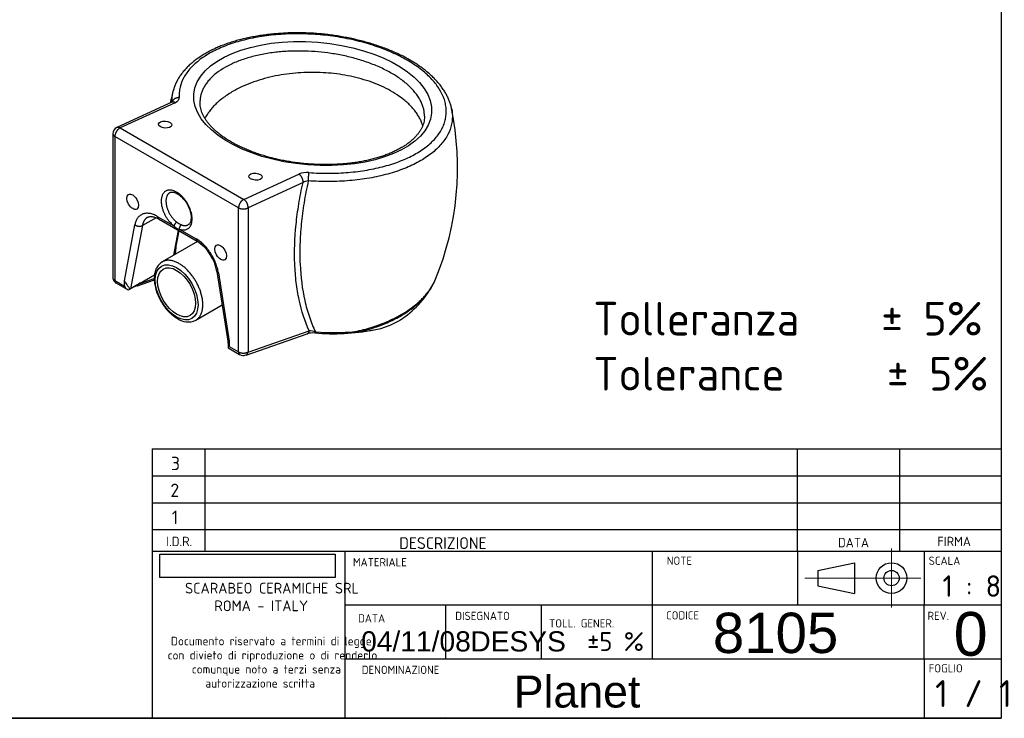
# Model space of a CAD drawing. Header units: millimetres. Extents: x 87 to 2279, y 58 to 1623.
# Tile 2 of 3: x 1107 to 2279, y 58 to 889. Entities that reach past the tile are written whole.
import ezdxf
from ezdxf.enums import TextEntityAlignment as Align
from ezdxf.lldxf.tags import DXFTag

# ---------------------------------------------------------------- set-up
doc = ezdxf.new("R2010")
doc.units = ezdxf.units.MM
for name, color, linetype in [('1', 7, 'Continuous'), ('Default', 7, 'Continuous'), ('PLANET', 7, 'Continuous'), ('Predefinito', 7, 'Continuous')]:
    doc.layers.add(name, color=color, linetype=linetype)
doc.styles.add('SEACAD_arial_ttf', font='arial.ttf')
doc.styles.add('SEACAD_seiso_ttf', font='seiso.ttf')
doc.styles.add('SEACAD_seiso_ttfB', font='seiso.ttf')
doc.styles.add('SEACAD_seiso_ttfBI', font='seiso.ttf')
tags = doc.linetypes.add('CENTER2', pattern=[28.575, 19.05, -3.175, 3.175, -3.175]).pattern_tags.tags
tags[10:11] = [DXFTag(74, 4), DXFTag(75, 0), DXFTag(340, '0'), DXFTag(46, 0.0), DXFTag(50, 0.0), DXFTag(44, 0.0), DXFTag(45, 0.0)]
tags[8:9] = [DXFTag(74, 4), DXFTag(75, 0), DXFTag(340, '0'), DXFTag(46, 0.0), DXFTag(50, 0.0), DXFTag(44, 0.0), DXFTag(45, 0.0)]
tags[6:7] = [DXFTag(74, 4), DXFTag(75, 0), DXFTag(340, '0'), DXFTag(46, 0.0), DXFTag(50, 0.0), DXFTag(44, 0.0), DXFTag(45, 0.0)]
tags[4:5] = [DXFTag(74, 4), DXFTag(75, 0), DXFTag(340, '0'), DXFTag(46, 0.0), DXFTag(50, 0.0), DXFTag(44, 0.0), DXFTag(45, 0.0)]
picture_1 = doc.add_image_def('image1.jpg', size_in_pixel=(300, 40))

# ---------------------------------------------------------------- blocks, each defined once
blk = doc.blocks.new('SEANNOT_GROUP8')
at = {"layer": 'Default', "color": 7, "linetype": 'Continuous', "lineweight": 0, "style": 'SEACAD_arial_ttf'}
blk.add_text('04/11/08', height=24, dxfattribs=at).set_placement((1513.5, 161.8), align=Align.TOP_LEFT)
blk = doc.blocks.new('SEANNOT_GROUP9')
at = {"layer": 'Default', "color": 7, "linetype": 'Continuous', "lineweight": 0, "style": 'SEACAD_seiso_ttfB'}
blk.add_text('1 / 1', height=32, dxfattribs=at).set_placement((2196.2, 103.7), align=Align.TOP_LEFT)
blk = doc.blocks.new('SEANNOT_GROUP10')
at = {"layer": 'Predefinito', "color": 136, "linetype": 'CENTER2', "lineweight": 9}
for p, q in [((2144.4, 260.1), (2144.4, 190.1)), ((2179.4, 225.1), (2109.4, 225.1))]:
    blk.add_line(p, q, dxfattribs=at)
blk = doc.blocks.new('SEANNOT_GROUP11')
at = {"layer": 'Predefinito', "color": 136, "linetype": 'CENTER2', "lineweight": 9}
blk.add_line((2116.7, 225.1), (2041.4, 225.1), dxfattribs=at)
blk = doc.blocks.new('SEANNOT_GROUP12')
at = {"layer": 'Predefinito', "color": 7, "linetype": 'Continuous', "lineweight": 0, "style": 'SEACAD_arial_ttf'}
blk.add_text('Planet', height=38, dxfattribs=at).set_placement((1695.1, 109.1), align=Align.TOP_LEFT)
blk = doc.blocks.new('SEANNOT_GROUP14')
at = {"layer": 'Predefinito', "color": 7, "linetype": 'Continuous', "lineweight": 0, "style": 'SEACAD_arial_ttf'}
blk.add_text('DESYS', height=24, dxfattribs=at).set_placement((1643.4, 161.8), align=Align.TOP_LEFT)
blk = doc.blocks.new('SEANNOT_GROUP16')
at = {"layer": 'Predefinito', "color": 7, "linetype": 'Continuous', "lineweight": 0, "style": 'SEACAD_arial_ttf'}
blk.add_text('8105', height=48, dxfattribs=at).set_placement((1931.9, 183.9), align=Align.TOP_LEFT)
blk = doc.blocks.new('SEANNOT_GROUP17')
at = {"layer": 'Predefinito', "color": 7, "linetype": 'Continuous', "lineweight": 0, "style": 'SEACAD_arial_ttf'}
blk.add_text('0', height=52, dxfattribs=at).set_placement((2218.3, 184.7), align=Align.TOP_LEFT)

msp = doc.modelspace()

# ---------------------------------------------------------------- linework, layer by layer
at = {"layer": '1', "color": 7, "linetype": 'Continuous'}
for p, q in [((2274.9, 1622.8), (2274.9, 58.3)), ((1265, 378.8), (2274.9, 378.8)), ((2032.7, 257.2), (2032.7, 378.8)), ((2154.3, 257.2), (2154.3, 378.8)), ((1265, 346.8), (2274.9, 346.8)), ((1265, 314.8), (2274.9, 314.8)), ((1265, 282.8), (2274.9, 282.8)), ((1265, 257.2), (2274.9, 257.2)), ((2032.7, 257.2), (2032.7, 193.2)), ((2183.1, 257.2), (2183.1, 193.2)), ((2056.8, 234.2), (2100.3, 243.3)), ((2056.8, 234.2), (2056.8, 216)), ((2100.3, 243.3), (2100.3, 206.9)), ((2056.8, 216), (2100.3, 206.9)), ((1494.2, 193.2), (2274.9, 193.2)), ((2183.1, 129.2), (2183.1, 193.2)), ((1494.2, 129.2), (2274.9, 129.2)), ((2183.1, 129.2), (2183.1, 59.8)), ((2274.9, 58.3), (86.9, 58.3)), ((710.3, 58.5), (2274.9, 58.5))]:
    msp.add_line(p, q, dxfattribs=at)
for radius in [18.2, 9.12]:
    msp.add_circle((2144.4, 225.1), radius, dxfattribs=at)
at = {"layer": 'PLANET', "color": 7, "linetype": 'Continuous'}
for p, q in [((1288.4, 791.2), (1222.9, 761.1)), ((1292.3, 790.7), (1226.8, 760.6)), ((1218.2, 753.8), (1218.2, 582.3)), ((1367.7, 665.6), (1220.6, 750.5)), ((1220.6, 750.5), (1220.6, 579.1)), ((1226.8, 760.6), (1373.9, 675.7)), ((1373.9, 675.7), (1439.4, 705.8)), ((1444.5, 695.7), (1379, 665.6)), ((1367.7, 494.2), (1367.7, 665.6)), ((1379, 665.6), (1379, 494)), ((1231.9, 578.8), (1244.4, 645.5)), ((1253.4, 644.5), (1239.3, 569.3)), ((1269.6, 653.9), (1253.4, 644.5)), ((1271.1, 655.4), (1290.9, 644)), ((1272.4, 652.5), (1318.5, 625.9)), ((1290.6, 609.2), (1296.2, 638.8)), ((1291.6, 609.8), (1297, 638.3)), ((1297.3, 640.3), (1317.2, 628.8)), ((1319, 625.6), (1277, 601.3)), ((1250.6, 576.1), (1267.8, 586)), ((1342, 589.8), (1355.2, 504.5)), ((1343.8, 588.1), (1356.4, 507)), ((1220.6, 579.1), (1231.9, 572.6)), ((1221.9, 576.2), (1235.6, 568.3)), ((1231.9, 572.6), (1231.9, 578.8)), ((1248, 574.3), (1239.3, 569.3)), ((1247.7, 572.9), (1267.6, 579.8)), ((1267.7, 585.4), (1250.6, 575.5)), ((1250.6, 575.5), (1267.5, 581.4)), ((1237.6, 570.3), (1237.6, 568.3)), ((1237.6, 568.3), (1239.3, 569.3)), ((1317, 532), (1348.1, 550.1)), ((1376.6, 490.5), (1449.4, 515.8)), ((1379, 494), (1451.8, 519.2)), ((1355.2, 504.7), (1355.2, 499.4)), ((1356.4, 507), (1356.4, 500.8)), ((1355.3, 499.2), (1369, 491.3)), ((1356.4, 500.8), (1367.7, 494.2))]:
    msp.add_line(p, q, dxfattribs=at)
for centre, radius, start, end in [((1627.1, 713.6), 349.2, 164.6911, 167.3136), ((1279, 713.5), 349.2, 337.6505, 11.6337), ((1226.2, 753.8), 8, 114.7046, 180), ((1449.1, 681.9), 25.8, 84.7574, 112.0843), ((1451.3, 685), 12.7, 92.5298, 122.5383), ((1308.2, 666.4), 22.6, 232.0263, 247.9737), ((1298.7, 650.1), 9.92, 218.0366, 261.9634), ((1288.1, 580.4), 54.7, 9.8302, 56.2808), ((1225.3, 582.4), 7, 180.2483, 241.3338), ((1251.3, 568.1), 7.11, 107.7892, 118.1005), ((1549.7, 600.8), 56, 330.0281, 338.9299), ((1240, 576), 8.77, 202.4244, 247.4045), ((1233.3, 575.6), 8.46, 293.4275, 300.4126), ((1262.2, 526.5), 48.6, 107.4078, 116.9506), ((1497.7, 629.1), 115.2, 302.8771, 330.7435), ((1307.5, 551.6), 21.8, 234.9543, 295.1405), ((1509.3, 618.6), 100.3, 272.0728, 299.7284), ((1456.2, 493.3), 23.5, 84.4514, 106.9471), ((1449.9, 484), 35.3, 74.7291, 86.9696), ((1480.4, 769.4), 253.6, 265.0488, 280.8869), ((1481, 806.5), 289.3, 265.6843, 274.9796), ((1507.4, 651.6), 133.3, 269.4493, 272.3681), ((1373.6, 499.5), 9.44, 240.5029, 287.9501)]:
    msp.add_arc(centre, radius, start, end, dxfattribs=at)
for centre, major_axis, ratio in [((1456, 789.7), (-141.4, 11.3), 0.516272), ((1280.4, 764.7), (-7.97, 0.67), 0.516042), ((1387.9, 702.7), (-7.97, 0.67), 0.516042), ((1241.8, 672.8), (-5, 8.66), 0.57735), ((1346.5, 612.4), (-5, 8.66), 0.57735), ((1294.1, 565.1), (18, -31.2), 0.57735), ((1294.1, 565.1), (-16, 27.7), 0.57735)]:
    msp.add_ellipse(centre, major_axis=major_axis, ratio=ratio, dxfattribs=at)
for points, knots in [([(1621.1, 783.9), (1621, 784.5), (1620.6, 786.4), (1619.6, 789.9), (1618, 794), (1616.1, 798.3), (1613.8, 802.5), (1611.2, 806.6), (1608.2, 810.8), (1604.9, 814.8), (1601.2, 818.8), (1597.3, 822.8), (1593, 826.6), (1588.4, 830.3), (1583.6, 833.8), (1578.5, 837.3), (1573.2, 840.6), (1567.7, 843.7), (1561.9, 846.7), (1555.9, 849.5), (1549.7, 852.3), (1543.2, 854.9), (1536.5, 857.4), (1529.6, 859.7), (1522.5, 861.9), (1515.3, 863.9), (1507.9, 865.7), (1500.5, 867.4), (1492.9, 868.8), (1485.4, 870.1), (1477.8, 871.2), (1470.2, 872.1), (1462.6, 872.8), (1455.1, 873.4), (1447.6, 873.7), (1440, 873.8), (1432.4, 873.8), (1424.9, 873.6), (1417.3, 873.1), (1409.8, 872.5), (1402.3, 871.7), (1395, 870.8), (1387.7, 869.6), (1380.7, 868.2), (1373.7, 866.7), (1367, 865), (1360.5, 863.1), (1354.3, 861), (1348.3, 858.8), (1342.5, 856.5), (1337, 853.9), (1331.8, 851.2), (1326.7, 848.3), (1321.9, 845.3), (1317.3, 842.1), (1313, 838.7), (1309, 835.2), (1305.4, 831.5), (1302, 827.8), (1299, 823.9), (1296.4, 819.9), (1294.1, 815.9), (1292.3, 811.8), (1291, 808.4), (1290.5, 806.5), (1290.3, 805.8)], [0, 0, 0, 0, 0.006185, 0.021401, 0.036845, 0.052514, 0.068396, 0.084465, 0.100685, 0.117016, 0.133418, 0.149851, 0.166267, 0.182635, 0.198929, 0.21513, 0.231223, 0.247197, 0.26307, 0.27907, 0.295179, 0.311386, 0.327675, 0.344029, 0.360428, 0.376849, 0.393266, 0.409652, 0.425985, 0.442242, 0.458405, 0.474457, 0.490385, 0.506183, 0.521963, 0.537882, 0.553932, 0.570101, 0.586372, 0.602729, 0.619151, 0.635617, 0.652103, 0.668583, 0.685032, 0.701429, 0.717757, 0.734, 0.750146, 0.766138, 0.78216, 0.798317, 0.814596, 0.830977, 0.847439, 0.863955, 0.880489, 0.896994, 0.913427, 0.929744, 0.945903, 0.961869, 0.977615, 0.993127, 1, 1, 1, 1]), ([(1451.4, 707.6), (1459.4, 707), (1467.3, 706.7), (1482.9, 706.8), (1490.6, 707.1), (1502, 708.1), (1505.9, 708.5), (1513.3, 709.4), (1517, 710), (1527.7, 711.8), (1534.7, 713.3), (1548, 716.9), (1554.4, 719), (1566.3, 723.7), (1571.8, 726.3), (1579.4, 730.5), (1581.9, 731.9), (1586.5, 735), (1588.8, 736.5), (1595, 741.4), (1598.7, 744.8), (1604.9, 751.9), (1607.5, 755.6), (1610.5, 761.4), (1611.4, 763.4), (1612.8, 767.3), (1613.4, 769.3), (1614.7, 775.3), (1615, 779.4), (1614.5, 785.6), (1614.2, 787.6), (1613.3, 791.8), (1612.7, 793.9), (1610.5, 800), (1608.4, 804.1), (1604.5, 810.1), (1603.1, 812.1), (1599.9, 816.1), (1598.1, 818), (1592.6, 823.8), (1588.4, 827.5), (1581.3, 832.9), (1578.9, 834.6), (1573.7, 838), (1571, 839.7), (1562.5, 844.6), (1556.5, 847.6), (1543.9, 853.2), (1537.2, 855.8), (1526.6, 859.3), (1523, 860.4), (1515.8, 862.5), (1512.1, 863.5), (1500.9, 866.2), (1493.3, 867.7), (1481.7, 869.5), (1477.7, 870.1), (1469.8, 871), (1465.9, 871.4), (1454.1, 872.3), (1446.2, 872.7), (1434.5, 872.7), (1430.5, 872.6), (1422.7, 872.3), (1418.8, 872.1), (1407.4, 871.2), (1400, 870.3), (1389.2, 868.5), (1385.6, 867.8), (1378.6, 866.4), (1375.2, 865.5), (1365, 862.9), (1358.7, 860.8), (1346.8, 856.3), (1341.2, 853.7), (1333.4, 849.5), (1330.9, 848.1), (1326.2, 845.1), (1323.9, 843.5), (1317.6, 838.7), (1313.9, 835.4), (1309.1, 830), (1307.6, 828.2), (1304.9, 824.5), (1303.7, 822.6), (1300.6, 816.9), (1299.1, 813), (1297.7, 807), (1297.4, 804.9), (1297, 800.8), (1297, 798.8), (1297.1, 796.7)], [0, 0, 0, 0, 0.03125, 0.03125, 0.0625, 0.0625, 0.078125, 0.078125, 0.09375, 0.09375, 0.125, 0.125, 0.15625, 0.15625, 0.1875, 0.1875, 0.203125, 0.203125, 0.21875, 0.21875, 0.25, 0.25, 0.28125, 0.28125, 0.296875, 0.296875, 0.3125, 0.3125, 0.34375, 0.34375, 0.359375, 0.359375, 0.375, 0.375, 0.40625, 0.40625, 0.421875, 0.421875, 0.4375, 0.4375, 0.46875, 0.46875, 0.484375, 0.484375, 0.5, 0.5, 0.53125, 0.53125, 0.5625, 0.5625, 0.578125, 0.578125, 0.59375, 0.59375, 0.625, 0.625, 0.640625, 0.640625, 0.65625, 0.65625, 0.6875, 0.6875, 0.703125, 0.703125, 0.71875, 0.71875, 0.75, 0.75, 0.765625, 0.765625, 0.78125, 0.78125, 0.8125, 0.8125, 0.84375, 0.84375, 0.859375, 0.859375, 0.875, 0.875, 0.90625, 0.90625, 0.921875, 0.921875, 0.9375, 0.9375, 0.96875, 0.96875, 0.984375, 0.984375, 1, 1, 1, 1]), ([(1288.7, 791.2), (1288.6, 793.4), (1288.6, 795.6), (1289, 799.9), (1289.4, 802.1), (1290, 804.7), (1290.1, 805.2), (1290.3, 805.8)], [0, 0, 0, 0, 0.015625, 0.015625, 0.03125, 0.03125, 0.03518246, 0.03518246, 0.03518246, 0.03518246]), ([(1292.3, 790.7), (1293.1, 791.1), (1293.8, 791.5), (1294.7, 792.2), (1295, 792.4), (1295.5, 792.9), (1295.7, 793.1), (1296.3, 793.9), (1296.7, 794.4), (1296.9, 795.3), (1297, 795.5), (1297.1, 796.1), (1297.1, 796.4), (1297.1, 796.7)], [0, 0, 0, 0, 0.25, 0.25, 0.375, 0.375, 0.5, 0.5, 0.75, 0.75, 0.875, 0.875, 1, 1, 1, 1]), ([(1289.2, 791.7), (1289.2, 791.7), (1289.2, 791.7), (1289.1, 791.6), (1288.8, 791.4), (1288.5, 791.2), (1288.4, 791.2)], [0.566659, 0.566659, 0.566659, 0.566659, 0.5796769, 0.7533193, 0.934707, 1, 1, 1, 1]), ([(1359.3, 743.8), (1358.4, 744.3), (1356.2, 745.6), (1352.3, 748.1), (1348.1, 751), (1344.2, 754), (1340.6, 757), (1337.3, 760.1), (1334.3, 763.2), (1331.7, 766.4), (1329.3, 769.6), (1327.3, 772.7), (1325.6, 775.9), (1324.2, 779.1), (1323.1, 782.3), (1322.3, 785.5), (1321.9, 788.5), (1321.9, 790.2), (1321.9, 791.1)], [0, 0, 0, 0, 0.033968, 0.098413, 0.162779, 0.227074, 0.291318, 0.355543, 0.419779, 0.484086, 0.548546, 0.613272, 0.678412, 0.74415, 0.810703, 0.8783, 0.947131, 1, 1, 1, 1]), ([(1588.9, 774.6), (1588.9, 773.7), (1588.9, 771.9), (1588.5, 768.9), (1587.7, 765.7), (1586.5, 762.5), (1585, 759.4), (1583.2, 756.4), (1581, 753.4), (1578.6, 750.5), (1575.8, 747.7), (1572.7, 745), (1569.3, 742.3), (1565.6, 739.7), (1561.6, 737.3), (1557.3, 734.9), (1552.8, 732.7), (1548, 730.5), (1542.9, 728.5), (1537.6, 726.7), (1532.1, 725), (1526.3, 723.4), (1520.4, 722), (1514.3, 720.8), (1508, 719.7), (1501.6, 718.8), (1495, 718.1), (1488.3, 717.6), (1481.6, 717.2), (1474.8, 717), (1467.9, 717), (1461, 717.2), (1454, 717.6), (1447.1, 718.1), (1440.2, 718.8), (1433.4, 719.7), (1426.6, 720.8), (1419.8, 722.1), (1413.2, 723.5), (1406.7, 725), (1400.4, 726.8), (1394.1, 728.7), (1388.1, 730.7), (1382.2, 732.9), (1376.6, 735.2), (1371.1, 737.6), (1365.9, 740.2), (1361.9, 742.3), (1359.9, 743.4), (1359.3, 743.8)], [0, 0, 0, 0, 0.017846, 0.041396, 0.064962, 0.08827, 0.111189, 0.133697, 0.155844, 0.177705, 0.199356, 0.220862, 0.242276, 0.263636, 0.284971, 0.3063, 0.327634, 0.348982, 0.370351, 0.391743, 0.413159, 0.434599, 0.456062, 0.477544, 0.499045, 0.52056, 0.542087, 0.563623, 0.585166, 0.606712, 0.62826, 0.649805, 0.671346, 0.69288, 0.714405, 0.735919, 0.75742, 0.778906, 0.800376, 0.821827, 0.843258, 0.864666, 0.886051, 0.907411, 0.928744, 0.950048, 0.971322, 0.992567, 1, 1, 1, 1]), ([(1621.1, 783.9), (1621.5, 782), (1621.8, 780), (1622.3, 773.7), (1622, 769.4), (1620.2, 760.9), (1618.7, 756.8), (1615.6, 750.7), (1614.3, 748.7), (1611.6, 744.8), (1610.1, 742.9), (1605.2, 737.2), (1601.4, 733.6), (1594.9, 728.5), (1592.6, 726.9), (1587.6, 723.7), (1585.1, 722.1), (1577, 717.6), (1571.2, 714.9), (1561.9, 711.2), (1558.7, 710.1), (1552.1, 707.9), (1548.6, 706.8), (1538.1, 703.9), (1530.9, 702.3), (1515.8, 699.7), (1508, 698.7), (1496, 697.6), (1491.9, 697.4), (1483.8, 697), (1479.7, 696.9), (1467.4, 696.8), (1459.1, 697.1), (1450.7, 697.7)], [0.6421842, 0.6421842, 0.6421842, 0.6421842, 0.65625, 0.65625, 0.6875, 0.6875, 0.71875, 0.71875, 0.734375, 0.734375, 0.75, 0.75, 0.78125, 0.78125, 0.796875, 0.796875, 0.8125, 0.8125, 0.84375, 0.84375, 0.859375, 0.859375, 0.875, 0.875, 0.90625, 0.90625, 0.9375, 0.9375, 0.953125, 0.953125, 0.96875, 0.96875, 1, 1, 1, 1]), ([(1451.8, 519.2), (1446.6, 530.4), (1442.6, 542.8), (1439.1, 559.5), (1438.5, 562.9), (1437.3, 569.9), (1436.8, 573.4), (1435.5, 584.1), (1434.9, 591.5), (1434.1, 613.9), (1434.5, 629.5), (1437, 653.8), (1438.1, 662.1), (1440.8, 678.8), (1442.5, 687.2), (1444.5, 695.7)], [0, 0, 0, 0, 0.25, 0.25, 0.3125, 0.3125, 0.375, 0.375, 0.5, 0.5, 0.75, 0.75, 0.875, 0.875, 1, 1, 1, 1]), ([(1450.7, 697.7), (1448.7, 689), (1447, 680.3), (1444.2, 663.2), (1443.1, 654.7), (1441.9, 642.3), (1441.6, 638.2), (1441.1, 630), (1440.9, 625.9), (1440.5, 613.9), (1440.6, 606.1), (1441.6, 583.3), (1443.5, 568.9), (1447.2, 552), (1448.1, 548.7), (1449.9, 542.1), (1450.9, 538.9), (1454, 529.6), (1456.5, 523.6), (1459.2, 518)], [0, 0, 0, 0, 0.125, 0.125, 0.25, 0.25, 0.3125, 0.3125, 0.375, 0.375, 0.5, 0.5, 0.75, 0.75, 0.8125, 0.8125, 0.875, 0.875, 1, 1, 1, 1]), ([(1286, 683.7), (1286.1, 683.8), (1286.5, 684.1), (1287.4, 684.3), (1288.6, 684.4), (1290, 684.3), (1291.6, 684), (1293.3, 683.3), (1295.1, 682.4), (1297, 681.1), (1298.9, 679.6), (1300.7, 677.9), (1302.5, 675.9), (1304.2, 673.8), (1305.8, 671.5), (1307.2, 669), (1308.4, 666.5), (1309.5, 663.9), (1310.3, 661.4), (1310.9, 658.9), (1311.2, 656.5), (1311.4, 654.3), (1311.3, 652.3), (1311, 650.5), (1310.6, 648.9), (1310, 647.7), (1309.3, 646.7), (1308.6, 646), (1308.1, 645.7), (1307.9, 645.6)], [0, 0, 0, 0, 0.017894, 0.060327, 0.098849, 0.135473, 0.174423, 0.212422, 0.250144, 0.287872, 0.325747, 0.363823, 0.402093, 0.440522, 0.479063, 0.517662, 0.556268, 0.594806, 0.633222, 0.671462, 0.709479, 0.747241, 0.784746, 0.822062, 0.859355, 0.89692, 0.935441, 0.976185, 1, 1, 1, 1]), ([(1259.6, 654.4), (1260, 654.6), (1260.7, 654.9), (1262, 655.3), (1263.4, 655.4), (1265, 655.3), (1266.8, 654.9), (1268.8, 654.3), (1270.7, 653.4), (1271.9, 652.8), (1272.4, 652.5)], [0, 0, 0, 0, 0.135364, 0.275278, 0.404402, 0.527674, 0.658608, 0.786238, 0.912567, 1, 1, 1, 1]), ([(1277.1, 601.4), (1276.8, 601.2), (1275.9, 600.8), (1274.4, 599.6), (1272.7, 597.9), (1271.2, 595.9), (1270, 593.7), (1268.9, 591.2), (1268.2, 588.5), (1267.7, 585.5), (1267.5, 582.5), (1267.5, 579.2), (1267.8, 575.9), (1268.4, 572.4), (1269.2, 569), (1270.3, 565.5), (1271.6, 562), (1273.2, 558.6), (1274.9, 555.2), (1276.8, 552), (1278.9, 548.9), (1281.2, 545.9), (1283.6, 543.1), (1286.1, 540.5), (1288.8, 538.1), (1291.5, 536), (1293.6, 534.6), (1294.7, 534), (1295, 533.8)], [0, 0, 0, 0, 0.013468, 0.051427, 0.089376, 0.127634, 0.166471, 0.206028, 0.246296, 0.287144, 0.32838, 0.369816, 0.411302, 0.452745, 0.494116, 0.535408, 0.576631, 0.617803, 0.658942, 0.700073, 0.741216, 0.782389, 0.823616, 0.864922, 0.906327, 0.94785, 0.9895, 1, 1, 1, 1]), ([(1231.9, 578.8), (1232, 578.7), (1232, 578.6), (1232.1, 578.4), (1232.2, 578.3), (1232.3, 577.9), (1232.5, 577.7), (1232.8, 577), (1233.1, 576.6), (1233.9, 575.4), (1234.4, 574.7), (1235.2, 573.6), (1235.5, 573.3), (1236, 572.7), (1236.2, 572.4), (1236.9, 571.5), (1237.2, 570.9), (1237.6, 570.3)], [0, 0, 0, 0, 0.03125, 0.03125, 0.0625, 0.0625, 0.125, 0.125, 0.25, 0.25, 0.5, 0.5, 0.625, 0.625, 0.75, 0.75, 1, 1, 1, 1]), ([(1355.2, 504.7), (1355.2, 505.1), (1355.3, 505.4), (1355.5, 505.9), (1355.7, 506.1), (1355.9, 506.4), (1356, 506.5), (1356.1, 506.7), (1356.2, 506.7), (1356.3, 506.9), (1356.3, 506.9), (1356.4, 507)], [0.5324989, 0.5324989, 0.5324989, 0.5324989, 0.75, 0.75, 0.875, 0.875, 0.9375, 0.9375, 0.96875, 0.96875, 1, 1, 1, 1]), ([(1356.4, 500.8), (1356.3, 500.7), (1356.2, 500.6), (1356.1, 500.5), (1356, 500.4), (1355.8, 500.3), (1355.7, 500.2), (1355.4, 499.9), (1355.3, 499.7), (1355.2, 499.4), (1355.2, 499.3), (1355.3, 499.2), (1355.3, 499.2), (1355.3, 499.2)], [0, 0, 0, 0, 0.0625, 0.0625, 0.125, 0.125, 0.25, 0.25, 0.5, 0.5, 0.75, 0.75, 0.7667602, 0.7667602, 0.7667602, 0.7667602])]:
    msp.add_open_spline(points, degree=3, knots=knots, dxfattribs=at)
for points, weights, knots in [([(1588.9, 774.6), (1588.9, 841.9), (1458.3, 851.5), (1327.6, 861.1), (1322, 794.2)], [1, 0.71473567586, 1, 0.71473567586, 1], [0, 0, 0, 0.5, 0.5, 1, 1, 1]), ([(1586.9, 763.2), (1568.3, 823), (1463.4, 826.6), (1358.4, 830.2), (1327.7, 772.1)], [1, 0.78566789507, 1, 0.78566789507, 1], [0, 0, 0, 0.5, 0.5, 1, 1, 1]), ([(1297.3, 640.3), (1324.8, 630), (1309.5, 665.8), (1294.1, 701.6), (1278.8, 683.6), (1263.4, 665.5), (1290.9, 644)], [1, 0.549816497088, 1, 0.549816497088, 1, 0.549816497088, 1], [0, 0, 0, 0.333333, 0.333333, 0.666667, 0.666667, 1, 1, 1]), ([(1286, 683.7), (1279.3, 679.9), (1282.1, 667.8), (1284.9, 655.8), (1294.2, 648.5)], [1, 0.855002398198, 1, 0.855002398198, 1], [0, 0, 0, 0.5, 0.5, 1, 1, 1]), ([(1317, 532), (1336.9, 543.6), (1317, 578.1), (1297.1, 612.7), (1277.1, 601.4)], [1, 0.708179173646, 1, 0.708179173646, 1], [0, 0, 0, 0.5, 0.5, 1, 1, 1])]:
    msp.add_rational_spline(points, weights, degree=2, knots=knots, dxfattribs=at)
for points, weights in [([(1297.1, 796.7), (1290.4, 797), (1288.8, 791.4)], [1, 0.764455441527, 1]), ([(1292.3, 790.7), (1290.1, 792), (1288.4, 791.2)], [1, 0.9342334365, 1]), ([(1322, 794.2), (1321.8, 792.7), (1321.8, 791.2)], [1, 0.999766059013, 1]), ([(1321.8, 791.2), (1321.8, 791.1), (1321.8, 791.1)], [1, 0.999999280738, 1]), ([(1226.8, 760.6), (1224.7, 761.9), (1222.9, 761.1)], [1, 0.9342334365, 1]), ([(1218.2, 753.8), (1218.2, 751.9), (1220.6, 750.5)], [1, 0.923879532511, 1]), ([(1226.8, 760.6), (1220.6, 757.7), (1220.6, 750.5)], [1, 0.670422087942, 1]), ([(1444.5, 695.7), (1445, 702.6), (1439.4, 705.8)], [1, 0.707106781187, 1]), ([(1450.7, 697.7), (1451.2, 704), (1451.4, 707.6)], [1, 0.757777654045, 1]), ([(1373.9, 675.7), (1367.7, 672.8), (1367.7, 665.6)], [1, 0.670422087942, 1]), ([(1379, 665.6), (1379.6, 672.4), (1373.9, 675.7)], [1, 0.707106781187, 1]), ([(1271.1, 655.4), (1248.7, 668.3), (1244.4, 645.5)], [1, 0.772115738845, 1]), ([(1367.7, 665.6), (1373.3, 662.3), (1379, 665.6)], [1, 0.707106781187, 1]), ([(1244.4, 645.5), (1248.9, 641.9), (1253.4, 644.5)], [1, 0.707106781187, 1]), ([(1259.6, 654.4), (1254.7, 651.6), (1253.4, 644.5)], [1, 0.956282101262, 1]), ([(1271.1, 655.4), (1271.1, 653.3), (1272.4, 652.5)], [1, 0.923879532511, 1]), ([(1294.2, 648.5), (1291.4, 646.9), (1290.9, 644)], [1, 0.707106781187, 1]), ([(1299.7, 645.4), (1296.8, 643.8), (1297.3, 640.3)], [1, 0.707106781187, 1]), ([(1299.7, 645.4), (1304.5, 643.6), (1307.9, 645.6)], [1, 0.954620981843, 1]), ([(1343.8, 588.1), (1339.5, 615.9), (1317.2, 628.8)], [1, 0.772115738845, 1]), ([(1317.2, 628.8), (1317.2, 626.7), (1318.5, 625.9)], [1, 0.924172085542, 1]), ([(1292.6, 610.3), (1293.2, 615), (1293.6, 620.5)], [1, 0.985542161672, 1]), ([(1277.1, 601.4), (1277, 601.4), (1277, 601.3)], [1, 0.999995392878, 1]), ([(1342, 589.8), (1342.2, 588.7), (1343.8, 588.1)], [1, 0.938453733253, 1]), ([(1218.2, 582.3), (1218.2, 580.5), (1220.6, 579.1)], [1, 0.923879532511, 1]), ([(1220.6, 579.1), (1220.6, 577), (1221.9, 576.2)], [1, 0.923879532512, 1]), ([(1247.7, 572.9), (1248.8, 573.3), (1249.1, 574.8)], [1, 0.911676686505, 1]), ([(1250.6, 576.1), (1248.6, 575), (1248, 574.3)], [1, 0.997663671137, 1]), ([(1250.6, 575.5), (1249.7, 575.1), (1249.1, 574.8)], [1, 0.999573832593, 1]), ([(1250.6, 576.1), (1250.6, 575.8), (1250.6, 575.5)], [1, 0.995321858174, 1]), ([(1506.1, 518.3), (1583, 534.7), (1602.1, 580.7)], [1, 0.881656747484, 1]), ([(1237.6, 570.3), (1238.4, 568.8), (1239.3, 569.3)], [1, 0.9815866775, 1]), ([(1512.9, 518.4), (1577.2, 534.3), (1598.3, 572.8)], [1, 0.908656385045, 1]), ([(1316.8, 531.9), (1316.9, 532), (1317, 532)], [1, 0.999987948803, 1]), ([(1449.4, 515.8), (1451.4, 516.5), (1451.8, 519.2)], [1, 0.89930044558, 1]), ([(1458.5, 516.7), (1458.8, 516.7), (1459.2, 518)], [1, 0.943876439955, 1]), ([(1367.7, 494.2), (1373.3, 491), (1379, 494)], [1, 0.707106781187, 1]), ([(1367.7, 494.2), (1367.7, 492.1), (1369, 491.3)], [1, 0.923692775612, 1]), ([(1376.6, 490.5), (1378.5, 491.2), (1379, 494)], [1, 0.899208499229, 1])]:
    msp.add_rational_spline(points, weights, degree=2, dxfattribs=at)
msp.add_open_spline([(1559, 531.5), (1559.4, 531.8), (1559.9, 532.1), (1560.3, 532.4)], degree=3, dxfattribs=at)
at = {"layer": 'Predefinito', "color": 7, "linetype": 'Continuous'}
for p, q in [((1265, 378.8), (1265, 59.6)), ((1327.5, 378.8), (1327.5, 257.2)), ((1494.2, 257.2), (1494.2, 59.6)), ((1859.5, 257.2), (1859.5, 129.2)), ((1613.7, 193.2), (1613.7, 129.2)), ((1727.7, 193.2), (1727.7, 129.2)), ((1613.7, 59.8), (1613.7, 59.6))]:
    msp.add_line(p, q, dxfattribs=at)

# ---------------------------------------------------------------- block references
at = {"layer": 'Default'}
for name in ['SEANNOT_GROUP8', 'SEANNOT_GROUP9']:
    msp.add_blockref(name, (0, 0), dxfattribs=at)
at = {"layer": 'Predefinito'}
for name in ['SEANNOT_GROUP10', 'SEANNOT_GROUP11', 'SEANNOT_GROUP16', 'SEANNOT_GROUP17', 'SEANNOT_GROUP14', 'SEANNOT_GROUP12']:
    msp.add_blockref(name, (0, 0), dxfattribs=at)

# ---------------------------------------------------------------- texts
at = {"layer": '1', "color": 7, "linetype": 'Continuous', "style": 'SEACAD_seiso_ttf'}
for s, height, p in [('MATERIALE', 9.79, (1503.8, 248.9)), ('NOTE', 9.79, (1877, 250.6)), ('SCALA', 9.79, (2188.6, 250.6)), ('1 : 8', 25.6, (2205, 228.4)), ('DATA', 9.79, (1509.9, 182.1)), ('DISEGNATO', 9.79, (1625.5, 185)), ('TOLL. GENER.', 9.792, (1737.1, 176.1)), ('CODICE', 9.79, (1876.2, 185.6)), ('REV.', 9.79, (2187.2, 185.1)), ('±5 %', 22.4, (1782.3, 160.8)), ('DENOMINAZIONE', 9.767, (1514.3, 120.8)), ('FOGLIO', 9.79, (2188.6, 122.6))]:
    msp.add_text(s, height=height, dxfattribs=at).set_placement(p, align=Align.TOP_LEFT)
at = {"layer": 'Default', "color": 7, "linetype": 'Continuous', "style": 'SEACAD_seiso_ttf'}
for s, p in [('Tolleranza    ± 5%', (1789.6, 553.7)), ('Tolerance     ± 5%', (1789.6, 488.2))]:
    msp.add_text(s, height=40, dxfattribs=at).set_placement(p, align=Align.TOP_LEFT)
at = {"layer": 'Predefinito', "color": 7, "linetype": 'Continuous'}
for s, height, style, p in [('3', 16, 'SEACAD_seiso_ttf', (1287.4, 369.5)), ('2', 16, 'SEACAD_seiso_ttf', (1286.7, 337.5)), ('1', 16, 'SEACAD_seiso_ttf', (1288.3, 305.5)), ('I.D.R.', 11.2, 'SEACAD_seiso_ttf', (1281.7, 274.3)), ('DESCRIZIONE', 14, 'SEACAD_seiso_ttf', (1558.8, 273.7)), ('DATA', 11.2, 'SEACAD_seiso_ttf', (2080.7, 272.9)), ('FIRMA', 11.2, 'SEACAD_seiso_ttf', (2198.8, 274.3)), ('SCARABEO CERAMICHE SRL', 12.8, 'SEACAD_seiso_ttfBI', (1304.1, 219.5)), ('ROMA - ITALY', 12.8, 'SEACAD_seiso_ttfBI', (1338.9, 198.5)), ('Documento riservato a termini di legge', 10.24, 'SEACAD_seiso_ttf', (1287.3, 155.3)), ('con divieto di riproduzione o di renderlo', 10.24, 'SEACAD_seiso_ttf', (1283.4, 138.5)), ('comunque noto a terzi senza ', 10.24, 'SEACAD_seiso_ttf', (1312.1, 121.8)), ('autorizzazione scritta', 10.24, 'SEACAD_seiso_ttf', (1328.2, 105))]:
    msp.add_text(s, height=height, dxfattribs=dict(at, style=style)).set_placement(p, align=Align.TOP_LEFT)

# ---------------------------------------------------------------- pictures from other files: only their frames are drawn
image = msp.add_image(picture_1, insert=(1274.3, 225.8), size_in_units=(208.2, 27.8))

doc.saveas('drawing.dxf')
